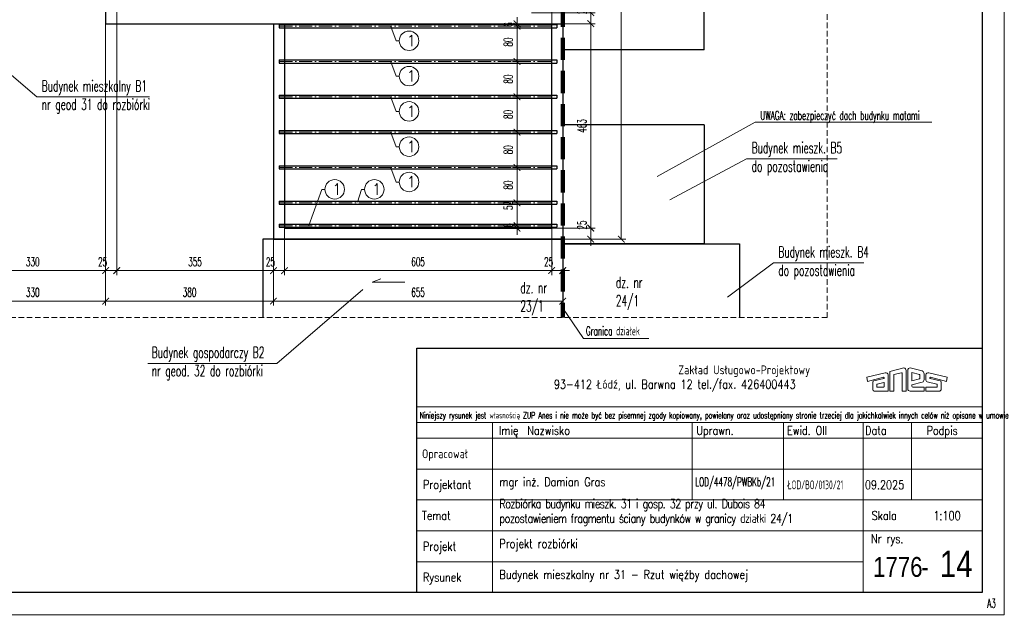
# Model space of a CAD drawing. Header units: millimetres. Extents: x 33311 to 435617, y -160714 to 185563.
# Tile 53 of 70: x 362348 to 384645, y -101237 to -87834. Entities that reach past the tile are written whole.
import ezdxf
from ezdxf.enums import TextEntityAlignment as Align

# ---------------------------------------------------------------- set-up
doc = ezdxf.new("R2010")
doc.units = ezdxf.units.MM
doc.header["$MEASUREMENT"] = 0
doc.linetypes.add('ACAD_ISO10W100', pattern=[18, 12, -3, 0, -3])
doc.linetypes.add('HIDDEN2', pattern=[0.1875, 0.125, -0.0625])
doc.layers.get('Defpoints').update_dxf_attribs({"lineweight": 0})
for name, color, linetype, lineweight in [('[ 02przekrój istn', 42, 'Continuous', 30), ('[ 05widok istn', 50, 'Continuous', 30), ('[ 17granica', 172, 'HIDDEN2', 100), ('[ 18oś główna', 202, 'ACAD_ISO10W100', 13), ('[ 20ucięcie', 8, 'HIDDEN2', 13), ('[ 22wymiarowanie', 8, 'Continuous', 13), ('[ 23kota odnośnik', 1, 'Continuous', 13), ('[ 24ramka cienka', 1, 'Continuous', 13), ('[ 25ramka gruba', 4, 'Continuous', 30), ('[035 średnia', 2, 'Continuous', 30), ('[opisy1', 7, 'Continuous', 13), ('[opisy2', 4, 'Continuous', 13), ('[opisy3', 2, 'Continuous', 30), ('[opisy4', 3, 'Continuous', 30), ('[opisy5', 6, 'Continuous', 53), ('[ramka cienka', 1, 'Continuous', 13), ('[ramka gruba', 4, 'Continuous', 30)]:
    doc.layers.add(name, color=color, linetype=linetype, lineweight=lineweight)
doc.styles.add('1.50d', font='simplex.shx', dxfattribs={"height": 250})
doc.styles.add('99.2', font='simplex.shx', dxfattribs={"width": 0.6, "height": 200})
doc.styles.add('99.3', font='simplex.shx', dxfattribs={"width": 0.6, "height": 250})
doc.styles.add('ROMANS', font='romans.shx', dxfattribs={"height": 0.2})
doc.styles.get("Standard").update_dxf_attribs({"font": 'arial.ttf'})
doc.styles.add('Style-Arial', font='arial.ttf')
doc.dimstyles.new('100cm', dxfattribs={"dimtxt": 200, "dimasz": 150, "dimexe": 100, "dimexo": 300, "dimgap": 100, "dimtad": 1, "dimdec": 0, "dimlfac": 0.1, "dimzin": 11, "dimtxsty": '99.2', "dimblk": 'ARCHTICK', "dimcen": 1.5, "dimclrd": 256, "dimclre": 256, "dimclrt": 4, "dimadec": 0, "dimazin": 0, "dimtfac": 0.75, "dimtdec": 0, "dimtix": 1, "dimtmove": 2, "dimatfit": 3, "dimfxl": 1, "dimtolj": 1, "dimtzin": 11, "dimlwd": -1, "dimlwe": -1, "dimarcsym": 0})

# ---------------------------------------------------------------- blocks, each defined once
blk = doc.blocks.new('_ArchTick')
at = {"color": 0, "linetype": 'ByBlock', "const_width": 0.15, "flags": 128}
blk.add_lwpolyline([(-0.5, -0.5), (0.5, 0.5)], dxfattribs=at)
blk = doc.blocks.new('*D508')
at = {"layer": '[ 22wymiarowanie', "transparency": 16777216}
for p, q in [((364295, -87486), (364295, -93619)), ((360995, -91034), (360995, -93619)), ((360995, -93519), (364295, -93519))]:
    blk.add_line(p, q, dxfattribs=at)
at = {"layer": 'Defpoints', "color": 0, "transparency": 16777216}
for p in [(364295, -87186), (360995, -90734), (364295, -93519)]:
    blk.add_point(p, dxfattribs=at)
at = {"layer": '[ 22wymiarowanie', "transparency": 16777216, "xscale": 150, "yscale": 150, "zscale": 150, "rotation": 180}
blk.add_blockref('_ArchTick', (360995, -93519), dxfattribs=at)
at = {"layer": '[ 22wymiarowanie', "transparency": 16777216, "xscale": 150, "yscale": 150, "zscale": 150}
blk.add_blockref('_ArchTick', (364295, -93519), dxfattribs=at)
at = {"layer": '[ 22wymiarowanie', "color": 4, "transparency": 16777216, "insert": (362645, -93319), "char_height": 200, "attachment_point": 5, "style": '99.2'}
blk.add_mtext('\\A1;\\H1x;\\W0.6;330', dxfattribs=at)
blk = doc.blocks.new('*D509')
at = {"layer": '[ 22wymiarowanie', "transparency": 16777216}
for p, q in [((364295, -87486), (364295, -93619)), ((364545, -87487), (364545, -93619)), ((364295, -93519), (364145, -93519)), ((364295, -93519), (364545, -93519)), ((364545, -93519), (364695, -93519))]:
    blk.add_line(p, q, dxfattribs=at)
at = {"layer": 'Defpoints', "color": 0, "transparency": 16777216}
for p in [(364295, -87186), (364545, -87187), (364545, -93519)]:
    blk.add_point(p, dxfattribs=at)
at = {"layer": '[ 22wymiarowanie', "transparency": 16777216, "xscale": 150, "yscale": 150, "zscale": 150}
blk.add_blockref('_ArchTick', (364295, -93519), dxfattribs=at)
at = {"layer": '[ 22wymiarowanie', "transparency": 16777216, "xscale": 150, "yscale": 150, "zscale": 150, "rotation": 180}
blk.add_blockref('_ArchTick', (364545, -93519), dxfattribs=at)
at = {"layer": '[ 22wymiarowanie', "color": 4, "transparency": 16777216, "insert": (364226, -93319), "char_height": 200, "attachment_point": 5, "style": '99.2'}
blk.add_mtext('\\A1;\\H1x;\\W0.6;25', dxfattribs=at)
blk = doc.blocks.new('*D510')
at = {"layer": '[ 22wymiarowanie', "transparency": 16777216}
for p, q in [((364545, -87487), (364545, -93619)), ((368095, -89226), (368095, -93619)), ((364545, -93519), (368095, -93519))]:
    blk.add_line(p, q, dxfattribs=at)
at = {"layer": 'Defpoints', "color": 0, "transparency": 16777216}
for p in [(364545, -87187), (368095, -88926), (368095, -93519)]:
    blk.add_point(p, dxfattribs=at)
at = {"layer": '[ 22wymiarowanie', "transparency": 16777216, "xscale": 150, "yscale": 150, "zscale": 150, "rotation": 180}
blk.add_blockref('_ArchTick', (364545, -93519), dxfattribs=at)
at = {"layer": '[ 22wymiarowanie', "transparency": 16777216, "xscale": 150, "yscale": 150, "zscale": 150}
blk.add_blockref('_ArchTick', (368095, -93519), dxfattribs=at)
at = {"layer": '[ 22wymiarowanie', "color": 4, "transparency": 16777216, "insert": (366320, -93319), "char_height": 200, "attachment_point": 5, "style": '99.2'}
blk.add_mtext('\\A1;\\H1x;\\W0.6;355', dxfattribs=at)
blk = doc.blocks.new('*D511')
at = {"layer": '[ 22wymiarowanie', "transparency": 16777216}
for p, q in [((368345, -89139), (368345, -93619)), ((368095, -89226), (368095, -93619)), ((368095, -93519), (367945, -93519)), ((368095, -93519), (368345, -93519)), ((368345, -93519), (368495, -93519))]:
    blk.add_line(p, q, dxfattribs=at)
at = {"layer": 'Defpoints', "color": 0, "transparency": 16777216}
for p in [(368095, -88926), (368345, -88839), (368345, -93519)]:
    blk.add_point(p, dxfattribs=at)
at = {"layer": '[ 22wymiarowanie', "transparency": 16777216, "xscale": 150, "yscale": 150, "zscale": 150}
blk.add_blockref('_ArchTick', (368095, -93519), dxfattribs=at)
at = {"layer": '[ 22wymiarowanie', "transparency": 16777216, "xscale": 150, "yscale": 150, "zscale": 150, "rotation": 180}
blk.add_blockref('_ArchTick', (368345, -93519), dxfattribs=at)
at = {"layer": '[ 22wymiarowanie', "color": 4, "transparency": 16777216, "insert": (368026, -93319), "char_height": 200, "attachment_point": 5, "style": '99.2'}
blk.add_mtext('\\A1;\\H1x;\\W0.6;25', dxfattribs=at)
blk = doc.blocks.new('*D512')
at = {"layer": '[ 22wymiarowanie', "transparency": 16777216}
for p, q in [((374395, -87349), (374395, -93619)), ((368345, -89139), (368345, -93619)), ((368345, -93519), (374395, -93519))]:
    blk.add_line(p, q, dxfattribs=at)
at = {"layer": 'Defpoints', "color": 0, "transparency": 16777216}
for p in [(374395, -87049), (368345, -88839), (374395, -93519)]:
    blk.add_point(p, dxfattribs=at)
at = {"layer": '[ 22wymiarowanie', "transparency": 16777216, "xscale": 150, "yscale": 150, "zscale": 150, "rotation": 180}
blk.add_blockref('_ArchTick', (368345, -93519), dxfattribs=at)
at = {"layer": '[ 22wymiarowanie', "transparency": 16777216, "xscale": 150, "yscale": 150, "zscale": 150}
blk.add_blockref('_ArchTick', (374395, -93519), dxfattribs=at)
at = {"layer": '[ 22wymiarowanie', "color": 4, "transparency": 16777216, "insert": (371370, -93319), "char_height": 200, "attachment_point": 5, "style": '99.2'}
blk.add_mtext('\\A1;\\H1x;\\W0.6;605', dxfattribs=at)
blk = doc.blocks.new('*D513')
at = {"layer": '[ 22wymiarowanie', "transparency": 16777216}
for p, q in [((374395, -87349), (374395, -93619)), ((374645, -87359), (374645, -93619)), ((374395, -93519), (374245, -93519)), ((374395, -93519), (374645, -93519)), ((374645, -93519), (374795, -93519))]:
    blk.add_line(p, q, dxfattribs=at)
at = {"layer": 'Defpoints', "color": 0, "transparency": 16777216}
for p in [(374395, -87049), (374645, -87059), (374645, -93519)]:
    blk.add_point(p, dxfattribs=at)
at = {"layer": '[ 22wymiarowanie', "transparency": 16777216, "xscale": 150, "yscale": 150, "zscale": 150}
blk.add_blockref('_ArchTick', (374395, -93519), dxfattribs=at)
at = {"layer": '[ 22wymiarowanie', "transparency": 16777216, "xscale": 150, "yscale": 150, "zscale": 150, "rotation": 180}
blk.add_blockref('_ArchTick', (374645, -93519), dxfattribs=at)
at = {"layer": '[ 22wymiarowanie', "color": 4, "transparency": 16777216, "insert": (374326, -93319), "char_height": 200, "attachment_point": 5, "style": '99.2'}
blk.add_mtext('\\A1;\\H1x;\\W0.6;25', dxfattribs=at)
blk = doc.blocks.new('*D515')
at = {"layer": '[ 22wymiarowanie', "transparency": 16777216}
for p, q in [((364295, -87226), (364295, -94311)), ((360995, -90124), (360995, -94311)), ((360995, -94211), (364295, -94211))]:
    blk.add_line(p, q, dxfattribs=at)
at = {"layer": 'Defpoints', "color": 0, "transparency": 16777216}
for p in [(364295, -86926), (360995, -89824), (364295, -94211)]:
    blk.add_point(p, dxfattribs=at)
at = {"layer": '[ 22wymiarowanie', "transparency": 16777216, "xscale": 150, "yscale": 150, "zscale": 150, "rotation": 180}
blk.add_blockref('_ArchTick', (360995, -94211), dxfattribs=at)
at = {"layer": '[ 22wymiarowanie', "transparency": 16777216, "xscale": 150, "yscale": 150, "zscale": 150}
blk.add_blockref('_ArchTick', (364295, -94211), dxfattribs=at)
at = {"layer": '[ 22wymiarowanie', "color": 4, "transparency": 16777216, "insert": (362645, -94011), "char_height": 200, "attachment_point": 5, "style": '99.2'}
blk.add_mtext('\\A1;\\H1x;\\W0.6;330', dxfattribs=at)
blk = doc.blocks.new('*D516')
at = {"layer": '[ 22wymiarowanie', "transparency": 16777216}
for p, q in [((364295, -87226), (364295, -94311)), ((368095, -90666), (368095, -94311)), ((364295, -94211), (368095, -94211))]:
    blk.add_line(p, q, dxfattribs=at)
at = {"layer": 'Defpoints', "color": 0, "transparency": 16777216}
for p in [(364295, -86926), (368095, -90366), (368095, -94211)]:
    blk.add_point(p, dxfattribs=at)
at = {"layer": '[ 22wymiarowanie', "transparency": 16777216, "xscale": 150, "yscale": 150, "zscale": 150, "rotation": 180}
blk.add_blockref('_ArchTick', (364295, -94211), dxfattribs=at)
at = {"layer": '[ 22wymiarowanie', "transparency": 16777216, "xscale": 150, "yscale": 150, "zscale": 150}
blk.add_blockref('_ArchTick', (368095, -94211), dxfattribs=at)
at = {"layer": '[ 22wymiarowanie', "color": 4, "transparency": 16777216, "insert": (366195, -94011), "char_height": 200, "attachment_point": 5, "style": '99.2'}
blk.add_mtext('\\A1;\\H1x;\\W0.6;380', dxfattribs=at)
blk = doc.blocks.new('*D517')
at = {"layer": '[ 22wymiarowanie', "transparency": 16777216}
for p, q in [((374645, -90244), (374645, -94311)), ((368095, -90666), (368095, -94311)), ((368095, -94211), (374645, -94211))]:
    blk.add_line(p, q, dxfattribs=at)
at = {"layer": 'Defpoints', "color": 0, "transparency": 16777216}
for p in [(374645, -89944), (368095, -90366), (374645, -94211)]:
    blk.add_point(p, dxfattribs=at)
at = {"layer": '[ 22wymiarowanie', "transparency": 16777216, "xscale": 150, "yscale": 150, "zscale": 150, "rotation": 180}
blk.add_blockref('_ArchTick', (368095, -94211), dxfattribs=at)
at = {"layer": '[ 22wymiarowanie', "transparency": 16777216, "xscale": 150, "yscale": 150, "zscale": 150}
blk.add_blockref('_ArchTick', (374645, -94211), dxfattribs=at)
at = {"layer": '[ 22wymiarowanie', "color": 4, "transparency": 16777216, "insert": (371370, -94011), "char_height": 200, "attachment_point": 5, "style": '99.2'}
blk.add_mtext('\\A1;\\H1x;\\W0.6;655', dxfattribs=at)
blk = doc.blocks.new('*D520')
at = {"layer": '[ 22wymiarowanie', "transparency": 16777216}
for p, q in [((375280, -87676), (375280, -87526)), ((373941, -87676), (375380, -87676)), ((375280, -87676), (375280, -87926)), ((373718, -87926), (375380, -87926)), ((375280, -87926), (375280, -88076))]:
    blk.add_line(p, q, dxfattribs=at)
at = {"layer": 'Defpoints', "color": 0, "transparency": 16777216}
for p in [(373641, -87676), (373418, -87926), (375280, -87926)]:
    blk.add_point(p, dxfattribs=at)
at = {"layer": '[ 22wymiarowanie', "transparency": 16777216, "xscale": 150, "yscale": 150, "zscale": 150}
for p, rotation in [((375280, -87676), 270), ((375280, -87926), 90)]:
    blk.add_blockref('_ArchTick', p, dxfattribs=dict(at, rotation=rotation))
at = {"layer": '[ 22wymiarowanie', "color": 4, "transparency": 16777216, "insert": (375080, -87608), "char_height": 200, "attachment_point": 5, "rotation": 90, "style": '99.2'}
blk.add_mtext('\\A1;\\H1x;\\W0.6;25', dxfattribs=at)
blk = doc.blocks.new('*D521')
at = {"layer": '[ 22wymiarowanie', "transparency": 16777216}
for p, q in [((373718, -87926), (375380, -87926)), ((375280, -87926), (375280, -92556)), ((373983, -92556), (375380, -92556))]:
    blk.add_line(p, q, dxfattribs=at)
at = {"layer": 'Defpoints', "color": 0, "transparency": 16777216}
for p in [(373418, -87926), (373683, -92556), (375280, -92556)]:
    blk.add_point(p, dxfattribs=at)
at = {"layer": '[ 22wymiarowanie', "transparency": 16777216, "xscale": 150, "yscale": 150, "zscale": 150}
for p, rotation in [((375280, -87926), 90), ((375280, -92556), 270)]:
    blk.add_blockref('_ArchTick', p, dxfattribs=dict(at, rotation=rotation))
at = {"layer": '[ 22wymiarowanie', "color": 4, "transparency": 16777216, "insert": (375080, -90241), "char_height": 200, "attachment_point": 5, "rotation": 90, "style": '99.2'}
blk.add_mtext('\\A1;\\H1x;\\W0.6;463', dxfattribs=at)
blk = doc.blocks.new('*D522')
at = {"layer": '[ 22wymiarowanie', "transparency": 16777216}
for p, q in [((375280, -92556), (375280, -92406)), ((373983, -92556), (375380, -92556)), ((375280, -92556), (375280, -92806)), ((373905, -92806), (375380, -92806)), ((375280, -92806), (375280, -92956))]:
    blk.add_line(p, q, dxfattribs=at)
at = {"layer": 'Defpoints', "color": 0, "transparency": 16777216}
for p in [(373683, -92556), (373605, -92806), (375280, -92806)]:
    blk.add_point(p, dxfattribs=at)
at = {"layer": '[ 22wymiarowanie', "transparency": 16777216, "xscale": 150, "yscale": 150, "zscale": 150}
for p, rotation in [((375280, -92556), 270), ((375280, -92806), 90)]:
    blk.add_blockref('_ArchTick', p, dxfattribs=dict(at, rotation=rotation))
at = {"layer": '[ 22wymiarowanie', "color": 4, "transparency": 16777216, "insert": (375080, -92488), "char_height": 200, "attachment_point": 5, "rotation": 90, "style": '99.2'}
blk.add_mtext('\\A1;\\H1x;\\W0.6;25', dxfattribs=at)
blk = doc.blocks.new('*D523')
at = {"layer": '[ 22wymiarowanie', "transparency": 16777216}
for p, q in [((373954, -75496), (376072, -75496)), ((375972, -92806), (375972, -75496)), ((374802, -92806), (376072, -92806))]:
    blk.add_line(p, q, dxfattribs=at)
at = {"layer": 'Defpoints', "color": 0, "transparency": 16777216}
for p in [(373654, -75496), (375972, -75496), (374502, -92806)]:
    blk.add_point(p, dxfattribs=at)
at = {"layer": '[ 22wymiarowanie', "transparency": 16777216, "xscale": 150, "yscale": 150, "zscale": 150}
for p, rotation in [((375972, -75496), 90), ((375972, -92806), 270)]:
    blk.add_blockref('_ArchTick', p, dxfattribs=dict(at, rotation=rotation))
at = {"layer": '[ 22wymiarowanie', "color": 4, "transparency": 16777216, "insert": (375772, -84151), "char_height": 200, "attachment_point": 5, "rotation": 90, "style": '99.2'}
blk.add_mtext('\\A1;\\H1x;\\W0.6;1731', dxfattribs=at)
blk = doc.blocks.new('*D664')
at = {"layer": '[ 22wymiarowanie', "transparency": 16777216}
for p, q in [((373610, -87926), (373610, -87776)), ((373575, -87926), (373710, -87926)), ((373575, -87981), (373710, -87981)), ((373610, -87926), (373610, -87981)), ((373610, -87981), (373610, -88131))]:
    blk.add_line(p, q, dxfattribs=at)
at = {"layer": 'Defpoints', "color": 0, "transparency": 16777216}
for p in [(373275, -87926), (373275, -87981), (373610, -87981)]:
    blk.add_point(p, dxfattribs=at)
at = {"layer": '[ 22wymiarowanie', "transparency": 16777216, "xscale": 150, "yscale": 150, "zscale": 150}
for p, rotation in [((373610, -87926), 270), ((373610, -87981), 90)]:
    blk.add_blockref('_ArchTick', p, dxfattribs=dict(at, rotation=rotation))
at = {"layer": '[ 22wymiarowanie', "color": 4, "transparency": 16777216, "insert": (373410, -87947), "char_height": 200, "attachment_point": 5, "rotation": 90, "style": '99.2'}
blk.add_mtext('\\A1;\\H1x;\\W0.6;6', dxfattribs=at)
blk = doc.blocks.new('*D665')
at = {"layer": '[ 22wymiarowanie', "transparency": 16777216}
for p, q in [((373575, -87981), (373710, -87981)), ((373610, -87981), (373610, -88781)), ((373741, -88781), (373510, -88781))]:
    blk.add_line(p, q, dxfattribs=at)
at = {"layer": 'Defpoints', "color": 0, "transparency": 16777216}
for p in [(373275, -87981), (373610, -88781), (374041, -88781)]:
    blk.add_point(p, dxfattribs=at)
at = {"layer": '[ 22wymiarowanie', "transparency": 16777216, "xscale": 150, "yscale": 150, "zscale": 150}
for p, rotation in [((373610, -87981), 90), ((373610, -88781), 270)]:
    blk.add_blockref('_ArchTick', p, dxfattribs=dict(at, rotation=rotation))
at = {"layer": '[ 22wymiarowanie', "color": 4, "transparency": 16777216, "insert": (373410, -88341), "char_height": 200, "attachment_point": 5, "rotation": 90, "style": '99.2'}
blk.add_mtext('\\A1;\\H1x;\\W0.6;80', dxfattribs=at)
blk = doc.blocks.new('*D666')
at = {"layer": '[ 22wymiarowanie', "transparency": 16777216}
for p, q in [((373741, -88781), (373510, -88781)), ((373610, -88781), (373610, -89581)), ((373780, -89581), (373510, -89581))]:
    blk.add_line(p, q, dxfattribs=at)
at = {"layer": 'Defpoints', "color": 0, "transparency": 16777216}
for p in [(374041, -88781), (373610, -89581), (374080, -89581)]:
    blk.add_point(p, dxfattribs=at)
at = {"layer": '[ 22wymiarowanie', "transparency": 16777216, "xscale": 150, "yscale": 150, "zscale": 150}
for p, rotation in [((373610, -88781), 90), ((373610, -89581), 270)]:
    blk.add_blockref('_ArchTick', p, dxfattribs=dict(at, rotation=rotation))
at = {"layer": '[ 22wymiarowanie', "color": 4, "transparency": 16777216, "insert": (373410, -89181), "char_height": 200, "attachment_point": 5, "rotation": 90, "style": '99.2'}
blk.add_mtext('\\A1;\\H1x;\\W0.6;80', dxfattribs=at)
blk = doc.blocks.new('*D667')
at = {"layer": '[ 22wymiarowanie', "transparency": 16777216}
for p, q in [((373780, -89581), (373510, -89581)), ((373610, -89581), (373610, -90381)), ((373923, -90381), (373510, -90381))]:
    blk.add_line(p, q, dxfattribs=at)
at = {"layer": 'Defpoints', "color": 0, "transparency": 16777216}
for p in [(374080, -89581), (373610, -90381), (374223, -90381)]:
    blk.add_point(p, dxfattribs=at)
at = {"layer": '[ 22wymiarowanie', "transparency": 16777216, "xscale": 150, "yscale": 150, "zscale": 150}
for p, rotation in [((373610, -89581), 90), ((373610, -90381), 270)]:
    blk.add_blockref('_ArchTick', p, dxfattribs=dict(at, rotation=rotation))
at = {"layer": '[ 22wymiarowanie', "color": 4, "transparency": 16777216, "insert": (373410, -89981), "char_height": 200, "attachment_point": 5, "rotation": 90, "style": '99.2'}
blk.add_mtext('\\A1;\\H1x;\\W0.6;80', dxfattribs=at)
blk = doc.blocks.new('*D668')
at = {"layer": '[ 22wymiarowanie', "transparency": 16777216}
for p, q in [((373923, -90381), (373510, -90381)), ((373610, -90381), (373610, -91181)), ((373892, -91181), (373510, -91181))]:
    blk.add_line(p, q, dxfattribs=at)
at = {"layer": 'Defpoints', "color": 0, "transparency": 16777216}
for p in [(374223, -90381), (373610, -91181), (374192, -91181)]:
    blk.add_point(p, dxfattribs=at)
at = {"layer": '[ 22wymiarowanie', "transparency": 16777216, "xscale": 150, "yscale": 150, "zscale": 150}
for p, rotation in [((373610, -90381), 90), ((373610, -91181), 270)]:
    blk.add_blockref('_ArchTick', p, dxfattribs=dict(at, rotation=rotation))
at = {"layer": '[ 22wymiarowanie', "color": 4, "transparency": 16777216, "insert": (373410, -90781), "char_height": 200, "attachment_point": 5, "rotation": 90, "style": '99.2'}
blk.add_mtext('\\A1;\\H1x;\\W0.6;80', dxfattribs=at)
blk = doc.blocks.new('*D669')
at = {"layer": '[ 22wymiarowanie', "transparency": 16777216}
for p, q in [((373892, -91181), (373510, -91181)), ((373610, -91181), (373610, -91981)), ((373868, -91981), (373510, -91981))]:
    blk.add_line(p, q, dxfattribs=at)
at = {"layer": 'Defpoints', "color": 0, "transparency": 16777216}
for p in [(374192, -91181), (373610, -91981), (374168, -91981)]:
    blk.add_point(p, dxfattribs=at)
at = {"layer": '[ 22wymiarowanie', "transparency": 16777216, "xscale": 150, "yscale": 150, "zscale": 150}
for p, rotation in [((373610, -91181), 90), ((373610, -91981), 270)]:
    blk.add_blockref('_ArchTick', p, dxfattribs=dict(at, rotation=rotation))
at = {"layer": '[ 22wymiarowanie', "color": 4, "transparency": 16777216, "insert": (373410, -91581), "char_height": 200, "attachment_point": 5, "rotation": 90, "style": '99.2'}
blk.add_mtext('\\A1;\\H1x;\\W0.6;80', dxfattribs=at)
blk = doc.blocks.new('*D670')
at = {"layer": '[ 22wymiarowanie', "transparency": 16777216}
for p, q in [((373868, -91981), (373510, -91981)), ((373610, -91981), (373610, -92501)), ((373895, -92501), (373510, -92501))]:
    blk.add_line(p, q, dxfattribs=at)
at = {"layer": 'Defpoints', "color": 0, "transparency": 16777216}
for p in [(374168, -91981), (373610, -92501), (374195, -92501)]:
    blk.add_point(p, dxfattribs=at)
at = {"layer": '[ 22wymiarowanie', "transparency": 16777216, "xscale": 150, "yscale": 150, "zscale": 150}
for p, rotation in [((373610, -91981), 90), ((373610, -92501), 270)]:
    blk.add_blockref('_ArchTick', p, dxfattribs=dict(at, rotation=rotation))
at = {"layer": '[ 22wymiarowanie', "color": 4, "transparency": 16777216, "insert": (373410, -92041), "char_height": 200, "attachment_point": 5, "rotation": 90, "style": '99.2'}
blk.add_mtext('\\A1;\\H1x;\\W0.6;52', dxfattribs=at)
blk = doc.blocks.new('*D671')
at = {"layer": '[ 22wymiarowanie', "transparency": 16777216}
for p, q in [((373895, -92501), (373510, -92501)), ((373610, -92501), (373610, -92351)), ((373610, -92501), (373610, -92556)), ((373855, -92556), (373510, -92556)), ((373610, -92556), (373610, -92706))]:
    blk.add_line(p, q, dxfattribs=at)
at = {"layer": 'Defpoints', "color": 0, "transparency": 16777216}
for p in [(374195, -92501), (373610, -92556), (374155, -92556)]:
    blk.add_point(p, dxfattribs=at)
at = {"layer": '[ 22wymiarowanie', "transparency": 16777216, "xscale": 150, "yscale": 150, "zscale": 150}
for p, rotation in [((373610, -92501), 270), ((373610, -92556), 90)]:
    blk.add_blockref('_ArchTick', p, dxfattribs=dict(at, rotation=rotation))
at = {"layer": '[ 22wymiarowanie', "color": 4, "transparency": 16777216, "insert": (373410, -92498), "char_height": 200, "attachment_point": 5, "rotation": 90, "style": '99.2'}
blk.add_mtext('\\A1;\\H1x;\\W0.6;6', dxfattribs=at)
blk = doc.blocks.new('tabela bez spr 2021_1')
at = {"layer": '[opisy2'}
for p, q in [((132.83, -25.09), (136, -24.3)), ((140.18, -24.99), (137.44, -24.3)), ((127.59, -26.43), (131.79, -25.38)), ((127.59, -26.43), (127.75, -27.34)), ((127.75, -27.34), (131.42, -26.43)), ((131.47, -26.67), (129.2, -27.23)), ((132.46, -25.87), (132.46, -26.94)), ((132.83, -29.57), (132.83, -25.09)), ((133.75, -25.81), (135.44, -25.39)), ((133.75, -29.57), (133.75, -25.81)), ((135.6, -25.57), (135.6, -29.57)), ((136.52, -24.87), (136.52, -29.57)), ((136.89, -29.06), (136.89, -24.82)), ((137.81, -27.2), (137.81, -25.35)), ((139.54, -25.78), (137.81, -25.35)), ((139.66, -25.95), (139.66, -26.6)), ((140.58, -25.6), (140.58, -26.94)), ((140.96, -25.87), (140.96, -26.94)), ((145.84, -26.43), (141.63, -25.38)), ((141.96, -26.67), (144.22, -27.23)), ((145.68, -27.34), (142.01, -26.43)), ((145.84, -26.43), (145.68, -27.34)), ((128.96, -27.51), (128.96, -29.1)), ((129.88, -28.07), (129.88, -28.58)), ((131.46, -27.62), (129.94, -28)), ((129.96, -28.65), (131.46, -28.65)), ((131.54, -28.57), (131.54, -27.69)), ((132.46, -29.57), (132.46, -26.94)), ((139.54, -26.77), (137.81, -27.2)), ((140.18, -27.56), (137.81, -28.15)), ((137.81, -28.43), (137.81, -28.15)), ((140.58, -28.65), (138.04, -28.65)), ((140.58, -28.65), (140.58, -29.57)), ((140.96, -29.57), (140.96, -28.65)), ((143.47, -28.65), (140.96, -28.65)), ((141.3, -27.45), (143.48, -28)), ((143.54, -28.07), (143.54, -28.57)), ((144.47, -27.51), (144.47, -29.09)), ((129.4, -29.57), (132.46, -29.57)), ((133.75, -29.57), (132.83, -29.57)), ((136.52, -29.57), (135.6, -29.57)), ((140.58, -29.57), (137.41, -29.57)), ((143.98, -29.57), (140.96, -29.57))]:
    blk.add_line(p, q, dxfattribs=at)
for centre, radius, start, end in [((135.98, -24.84), 0.543, 356.9861, 87.5158), ((137.43, -24.84), 0.543, 89.6601, 183.0139), ((131.42, -26.55), 0.125, 293.4567, 88.5217), ((131.89, -25.95), 0.573, 7.5229, 99.9962), ((135.44, -25.55), 0.161, 353.6731, 90.0449), ((139.45, -25.97), 0.209, 5.6607, 65.2868), ((139.4, -26.55), 0.264, 301.3304, 347.7221), ((139.9, -25.61), 0.685, 359.5002, 65.6108), ((141.53, -25.95), 0.573, 80.0038, 172.4771), ((142.01, -26.55), 0.125, 91.4783, 246.5433), ((129.3, -27.56), 0.341, 106.0489, 172.1193), ((129.99, -28.09), 0.104, 113.2683, 168.7778), ((129.99, -28.55), 0.104, 191.2222, 254.218), ((131.47, -27.69), 0.0711, 357.5438, 94.4598), ((131.43, -28.55), 0.104, 285.782, 348.7778), ((138.05, -28.41), 0.237, 185.1133, 273.2773), ((139.9, -26.94), 0.682, 294.2445, 0.3127), ((141.5, -26.96), 0.532, 177.7189, 248.0928), ((143.44, -28.55), 0.104, 285.782, 348.7778), ((143.44, -28.09), 0.104, 11.2222, 66.7317), ((144.13, -27.56), 0.341, 7.8807, 73.9511), ((129.42, -29.11), 0.463, 177.9182, 272.4415), ((137.43, -29.03), 0.543, 183.0139, 267.5158), ((144, -29.11), 0.463, 267.5585, 2.0818)]:
    blk.add_arc(centre, radius, start, end, dxfattribs=at)
at = {"layer": '[ramka cienka'}
for p, q in [((25.85, -33.08), (153.85, -33.08)), ((25.75, -36.7), (153.75, -36.7)), ((42.85, -36.7), (42.85, -75.2)), ((88.06, -54.2), (88.06, -36.7)), ((108.78, -54.2), (108.78, -36.7)), ((126.78, -75.2), (126.78, -36.7)), ((137.75, -54.2), (137.75, -36.7)), ((25.75, -40.2), (153.75, -40.2)), ((25.75, -47.2), (153.75, -47.2)), ((25.75, -54.2), (153.75, -54.2)), ((25.75, -54.2), (153.75, -54.2)), ((25.75, -61.2), (153.75, -61.2)), ((25.75, -68.2), (126.78, -68.2))]:
    blk.add_line(p, q, dxfattribs=at)
at = {"layer": '[ramka gruba'}
blk.add_3dface([(25.75, -19.79), (153.75, -19.79), (153.75, -75.2), (25.75, -75.2)], dxfattribs=at)
at = {"layer": '[opisy1', "linetype": 'Continuous', "style": 'ROMANS', "width": 0.6}
blk.add_text('Niniejszy rysunek jest własnością ZUP Anes i nie może być bez pisemnej zgody kopiowany, powielany oraz udostępniany stronie trzeciej dla jakichkolwiek innych celów niż opisane w umowie', height=1.4, dxfattribs=at).set_placement((26.37, -35.74))
at = {"layer": '[opisy2', "linetype": 'Continuous', "style": 'ROMANS', "width": 0.8}
for s, p in [('Zakład Usługowo-Projektowy', (84.93, -25.74)), ('93-412 Łódź, ul. Barwna 12 tel./fax. 426400443', (56.75, -29.01)), ('Imię', (44.32, -39.48)), (' Nazwisko', (49.63, -39.48)), ('Uprawn.', (88.99, -39.48)), ('Ewid. OII', (109.57, -39.48)), ('Data', (127.24, -39.48)), ('Podpis', (141.15, -39.48)), ('Opracował', (26.89, -44.75)), ('Projektant', (27.1, -51.72)), ('Temat', (26.89, -58.75)), ('Skala', (128.73, -58.75)), ('Nr rys.', (128.58, -63.99)), ('Projekt', (27.1, -65.72)), ('Rysunek', (27.1, -72.72))]:
    blk.add_text(s, height=2, dxfattribs=at).set_placement(p)
at = {"layer": '[opisy4', "linetype": 'Continuous', "style": 'Style-Arial', "width": 0.8}
blk.add_text('-', height=4.5, dxfattribs=at).set_placement((139.97, -71.61))

msp = doc.modelspace()

# ---------------------------------------------------------------- linework, layer by layer
at = {"layer": '[ 02przekrój istn'}
for p, q in [((374644.54, -75495.92), (374644.54, -92805.92)), ((364294.54, -85925.92), (364294.54, -87925.92)), ((364294.54, -87925.92), (374644.54, -87925.92)), ((368094.54, -87925.92), (368094.54, -92805.92)), ((368344.54, -87925.92), (368344.54, -92555.92)), ((374394.54, -87925.92), (374394.54, -92555.92)), ((368344.54, -92555.92), (374394.54, -92555.92)), ((368094.54, -92805.92), (374644.54, -92805.92))]:
    msp.add_line(p, q, dxfattribs=at)
at = {"layer": '[ 05widok istn'}
for p, q in [((368224.54, -87945.92), (374514.54, -87945.92)), ((368224.54, -87945.92), (368224.54, -88015.92)), ((368224.54, -88015.92), (374514.54, -88015.92)), ((374514.54, -87945.92), (374514.54, -88015.92)), ((368224.54, -88745.92), (374514.54, -88745.92)), ((368224.54, -88745.92), (368224.54, -88815.92)), ((368224.54, -88815.92), (374514.54, -88815.92)), ((374514.54, -88745.92), (374514.54, -88815.92)), ((368224.54, -89545.92), (374514.54, -89545.92)), ((368224.54, -89545.92), (368224.54, -89615.92)), ((368224.54, -89615.92), (374514.54, -89615.92)), ((374514.54, -89545.92), (374514.54, -89615.92)), ((368224.54, -90345.92), (374514.54, -90345.92)), ((368224.54, -90345.92), (368224.54, -90415.92)), ((368224.54, -90415.92), (374514.54, -90415.92)), ((374514.54, -90345.92), (374514.54, -90415.92)), ((368224.54, -91145.92), (374514.54, -91145.92)), ((368224.54, -91145.92), (368224.54, -91215.92)), ((374514.54, -91145.92), (374514.54, -91215.92)), ((368224.54, -91215.92), (374514.54, -91215.92)), ((368224.54, -91945.92), (374514.54, -91945.92)), ((368224.54, -91945.92), (368224.54, -92015.92)), ((368224.54, -92015.92), (374514.54, -92015.92)), ((374514.54, -91945.92), (374514.54, -92015.92)), ((368224.54, -92465.92), (374514.54, -92465.92)), ((368224.54, -92465.92), (368224.54, -92535.92)), ((374514.54, -92465.92), (374514.54, -92535.92)), ((368224.54, -92535.92), (374514.54, -92535.92))]:
    msp.add_line(p, q, dxfattribs=at)
at = {"layer": '[ 05widok istn', "linetype": 'Continuous'}
for p, q in [((367854.54, -92805.92), (367854.54, -94581.08)), ((374644.54, -92805.92), (367854.54, -92805.92)), ((374644.54, -92805.92), (374644.54, -94581.08))]:
    msp.add_line(p, q, dxfattribs=at)
at = {"layer": '[ 17granica', "ltscale": 4000, "elevation": 0}
msp.add_lwpolyline([(352623.62, -94581.08), (352714.54, -92355.92), (352714.54, -76755.92), (353817.87, -75495.92), (374644.54, -75495.92), (374644.54, -94581.08)], dxfattribs=at)
at = {"layer": '[ 18oś główna', "color": 204, "linetype": 'ACAD_ISO10W100', "ltscale": 25}
for p, q in [((368224.54, -87980.92), (374514.54, -87980.92)), ((368224.54, -88780.92), (374514.54, -88780.92)), ((368224.54, -89580.92), (374514.54, -89580.92)), ((368224.54, -90380.92), (374514.54, -90380.92)), ((368224.54, -91180.92), (374514.54, -91180.92)), ((368224.54, -91980.92), (374514.54, -91980.92)), ((368224.54, -92500.92), (374514.54, -92500.92))]:
    msp.add_line(p, q, dxfattribs=at)
at = {"layer": '[ 20ucięcie', "linetype": 'HIDDEN2', "ltscale": 1000}
for p, q in [((380633.95, -73462.83), (380633.95, -94581.08)), ((380633.95, -94581.08), (350209.55, -94581.08))]:
    msp.add_line(p, q, dxfattribs=at)
at = {"layer": '[ 23kota odnośnik'}
for p, q in [((370871.39, -88311.86), (370755.63, -87992.1)), ((370944.7, -88311.86), (370871.39, -88311.86)), ((370871.39, -89111.86), (370755.63, -88792.1)), ((370944.7, -89111.86), (370871.39, -89111.86)), ((370871.39, -89911.86), (370755.63, -89592.1)), ((370944.7, -89911.86), (370871.39, -89911.86)), ((370871.39, -90711.86), (370755.63, -90392.1)), ((370944.7, -90711.86), (370871.39, -90711.86)), ((370871.39, -91511.86), (370755.63, -91192.1)), ((370944.7, -91511.86), (370871.39, -91511.86)), ((369188.54, -91678.27), (368892.69, -92496.06)), ((369261.85, -91678.27), (369188.54, -91678.27)), ((370085.91, -91678.27), (369998.49, -91967.16)), ((370159.22, -91678.27), (370085.91, -91678.27)), ((370327.34, -93782.1), (370526.05, -93707.32)), ((371072, -93782.1), (370327.34, -93782.1))]:
    msp.add_line(p, q, dxfattribs=at)
at = {"layer": '[ 23kota odnośnik', "extrusion": (-3.93228e-17, 0.997989, 0.063383), "elevation": -86980.67, "flags": 128}
msp.add_lwpolyline([(-365288.71, 43823.31), (-362734.13, 43823.31), (-359907.57, 5524.22)], dxfattribs=at)
at = {"layer": '[ 23kota odnośnik', "flags": 128}
for points, elevation in [([(383002.91, -90158.74), (379002.91, -90158.74), (376784.71, -91385.79)], 38222.08), ([(376594.62, -95054.6), (375115.6, -95054.6), (374644.54, -94368.78)], 0)]:
    msp.add_lwpolyline(points, dxfattribs=dict(at, elevation=elevation))
at = {"layer": '[ 23kota odnośnik', "extrusion": (-2.8643e-18, 0.997989, 0.063383), "elevation": -88379.41, "flags": 128}
msp.add_lwpolyline([(-380859.46, 43912.14), (-378809.45, 43912.14), (-377072.18, 58537.72)], dxfattribs=at)
at = {"layer": '[ 23kota odnośnik', "extrusion": (0, 0.997989, 0.063383), "elevation": -90733.7, "flags": 128}
msp.add_lwpolyline([(-381464.5, 44061.67), (-379414.49, 44061.67), (-378379.85, 56267.59)], dxfattribs=at)
at = {"layer": '[ 23kota odnośnik', "extrusion": (3.56253e-17, 0.997989, 0.063383), "elevation": -93005.77, "flags": 128}
msp.add_lwpolyline([(-365247.43, 44205.97), (-368167.9, 44205.97), (-370117.25, 17792.81)], dxfattribs=at)
at = {"layer": '[ 23kota odnośnik'}
for centre in [(371165.03, -88311.86), (371165.03, -89111.86), (371165.03, -89911.86), (371165.03, -90711.86), (371165.03, -91511.86), (369482.17, -91678.27), (370379.55, -91678.27)]:
    msp.add_circle(centre, 220.32, dxfattribs=at)
at = {"layer": '[ 24ramka cienka', "ltscale": 2}
msp.add_3dface([(384644.54, -101313.79), (342644.54, -101313.79), (342644.54, -71613.79), (384644.54, -71613.79)], dxfattribs=at)
at = {"layer": '[ 25ramka gruba', "ltscale": 2}
for p, q in [((371344.54, -95272.83), (384144.54, -95272.83)), ((371344.54, -100813.79), (371344.54, -95272.83)), ((371344.54, -95272.83), (384144.54, -95272.83))]:
    msp.add_line(p, q, dxfattribs=at)
at = {"layer": '[ 25ramka gruba'}
for p, q in [((371344.54, -95272.83), (384144.54, -95272.83)), ((371344.54, -100813.79), (371344.54, -95272.83))]:
    msp.add_line(p, q, dxfattribs=at)
at = {"layer": '[ 25ramka gruba', "ltscale": 2}
for points in [[(345144.54, -72113.79), (384144.54, -72113.79), (384144.54, -100813.79), (345144.54, -100813.79)], [(384144.54, -100813.79), (345144.54, -100813.79), (345144.54, -72113.79), (384144.54, -72113.79)]]:
    msp.add_3dface(points, dxfattribs=at)
at = {"layer": '[035 średnia', "linetype": 'Continuous'}
for p, q in [((377844.54, -88515.92), (377844.54, -81865.92)), ((377844.54, -88515.92), (374644.54, -88515.92)), ((377844.54, -90215.92), (374644.54, -90215.92)), ((377844.54, -90215.92), (377844.54, -92915.92)), ((377844.54, -92915.92), (374644.54, -92915.92)), ((374644.54, -92915.92), (378644.54, -92915.92)), ((378644.54, -92915.92), (378644.54, -94581.08))]:
    msp.add_line(p, q, dxfattribs=at)

# ---------------------------------------------------------------- block references
at = {"layer": '[ramka gruba', "ltscale": 100, "xscale": 100, "yscale": 100, "zscale": 100}
msp.add_blockref('tabela bez spr 2021_1', (368769.22, -93293.36), dxfattribs=at)

# ---------------------------------------------------------------- texts
at = {"layer": '[opisy2', "linetype": 'Continuous', "style": '99.2', "width": 0.6}
msp.add_text('A3', height=200, dxfattribs=at).set_placement((384258.28, -100957.43), align=Align.TOP_LEFT)
at = {"layer": '[opisy2', "linetype": 'Continuous', "char_height": 250, "width": 205.9874, "attachment_point": 1, "style": '1.50d'}
for insert in [(371112.5, -88182.33), (371112.5, -88982.33), (371112.5, -89782.33), (371112.5, -90582.33), (371112.5, -91382.33), (369429.65, -91548.75), (370327.03, -91548.75)]:
    msp.add_mtext('1', dxfattribs=dict(at, insert=insert))
at = {"layer": '[opisy2', "linetype": 'Continuous', "char_height": 200}
for s, insert, attachment_point, style in [('\\pt1800;\\H1x;\\W0.6;UWAGA: zabezpieczyć dach budynku matami', (379117.66, -89904.28, 38222.08), 1, '99.2'), ('\\H1x;\\W0.6;Granica działek', (375169.33, -94785.75), 1, '99.2'), ('\\H1x;\\W0.6;LOD/4478/PWBKb/21', (377646.99, -98471.6), 7, 'ROMANS'), ('\\H1x;\\W0.6;ŁOD/BO/0130/21', (379736.51, -98471.6), 7, 'ROMANS'), ('\\H1x;\\W0.8;09.2025', (381486.61, -98471.6), 7, 'ROMANS')]:
    msp.add_mtext(s, dxfattribs=dict(at, insert=insert, attachment_point=attachment_point, style=style))
at = {"layer": '[opisy3', "linetype": 'Continuous'}
for s, insert, char_height, attachment_point, style in [('\\H1x;\\W0.6;Budynek mieszkalny B1\\Pnr geod 31 do rozbiórki', (362846.49, -89209.98, 38222.08), 250, 1, '99.3'), ('\\H1x;\\W0.6;Budynek mieszk. B5 \\Pdo pozostawienia', (378921.81, -90611.53, 38222.08), 250, 1, '99.3'), ('\\H1x;\\W0.6;Budynek mieszk. B4\\Pdo pozostawienia', (379526.85, -92970.57, 38222.08), 250, 1, '99.3'), ('\\H1x;\\W0.6;dz. nr \\P24/1', (375847.81, -93660.64, 38222.08), 250, 1, '99.3'), ('\\H1x;\\W0.6;dz. nr \\P23/1', (373685.84, -93780.57, 38222.08), 250, 1, '99.3'), ('\\H1x;\\W0.6;Budynek gospodarczy B2 \\Pnr geod. 32 do rozbiórki', (365338.03, -95247.21, 38222.08), 250, 1, '99.3'), ('\\H1x;\\W0.8;mgr inż. Damian Gras', (373212.07, -98471.6), 200, 7, 'ROMANS'), ('\\H1x;\\W0.8;1:100', (383037.73, -99171.6), 200, 7, 'ROMANS'), ('\\H1x;\\W0.8;Projekt rozbiórki', (373212.07, -99871.6), 200, 7, 'ROMANS'), ('\\H1x;\\W0.8;Budynek mieszkalny nr 31 - Rzut więźby dachowej', (373212.07, -100571.6), 200, 7, 'ROMANS')]:
    msp.add_mtext(s, dxfattribs=dict(at, insert=insert, char_height=char_height, attachment_point=attachment_point, style=style))
at = {"layer": '[opisy3', "linetype": 'Continuous', "insert": (373212.07, -99299.66), "char_height": 200, "width": 8200, "attachment_point": 7, "style": 'ROMANS'}
msp.add_mtext('\\H1x;\\W0.8;\\T0.900;Rozbiórka budynku mieszk. 31 i gosp. 32 przy ul. Dubois 84 pozostawieniem fragmentu ściany budynków w granicy działki 24/1', dxfattribs=at)
at = {"layer": '[opisy4', "linetype": 'Continuous', "insert": (382792.32, -100462.99), "char_height": 450, "attachment_point": 9}
msp.add_mtext('\\H1x;\\W0.8;1776', dxfattribs=at)
at = {"layer": '[opisy5', "linetype": 'Continuous', "insert": (383182.7, -100462.99), "char_height": 600, "attachment_point": 7}
msp.add_mtext('\\H1x;\\W0.8;14', dxfattribs=at)

# ---------------------------------------------------------------- dimensions: what is measured, and where the dimension line sits
at = {"layer": '[ 22wymiarowanie'}
for base, p1, p2, angle, picture, middle in [((375972.06, -75495.92), (374502.37, -92805.92), (373654.1, -75495.92), 90, '*D523', (375772.06, -84150.92)), ((375280.15, -92555.92), (373417.58, -87925.92), (373682.78, -92555.92), 270, '*D521', (375080.15, -90240.92)), ((373610.45, -89580.92), (374040.88, -88780.92), (374079.7, -89580.92), 270, '*D666', (373410.45, -89180.92)), ((373610.45, -90380.92), (374079.7, -89580.92), (374223.25, -90380.92), 270, '*D667', (373410.45, -89980.92)), ((373610.45, -91180.92), (374223.25, -90380.92), (374191.95, -91180.92), 270, '*D668', (373410.45, -90780.92)), ((373610.45, -91980.92), (374191.95, -91180.92), (374168.07, -91980.92), 270, '*D669', (373410.45, -91580.92))]:
    dim = msp.add_linear_dim(base=base, p1=p1, p2=p2, angle=angle, text='\\H1x;\\W0.6;<>', dimstyle='100cm', override={"dimatfit": 1}, dxfattribs=at)
    dim.commit()
    dim.dimension.update_dxf_attribs({"geometry": picture, "text_midpoint": middle})
for base, p1, p2, picture, middle in [((364294.54, -94211.16), (360994.54, -89824.36), (364294.54, -86925.92), '*D515', (362644.54, -94011.16)), ((368094.54, -94211.16), (364294.54, -86925.92), (368094.54, -90365.92), '*D516', (366194.54, -94011.16)), ((374394.54, -93519.25), (368344.54, -88838.62), (374394.54, -87048.83), '*D512', (371369.54, -93319.25)), ((364294.54, -93519.25), (360994.54, -90733.98), (364294.54, -87186.4), '*D508', (362644.54, -93319.25)), ((368094.54, -93519.25), (364544.54, -87187.15), (368094.54, -88925.94), '*D510', (366319.54, -93319.25)), ((374644.54, -94211.16), (368094.54, -90365.92), (374644.54, -89943.95), '*D517', (371369.54, -94011.16))]:
    dim = msp.add_linear_dim(base=base, p1=p1, p2=p2, text='\\H1x;\\W0.6;<>', dimstyle='100cm', override={"dimatfit": 1}, dxfattribs=at)
    dim.commit()
    dim.dimension.update_dxf_attribs({"geometry": picture, "text_midpoint": middle})
for base, p1, p2, picture, middle in [((374644.54, -93519.25), (374394.54, -87048.83), (374644.54, -87059.28), '*D513', (374326.2, -93319.25)), ((364544.54, -93519.25), (364294.54, -87186.4), (364544.54, -87187.15), '*D509', (364226.2, -93319.25)), ((368344.54, -93519.25), (368094.54, -88925.94), (368344.54, -88838.62), '*D511', (368026.2, -93319.25))]:
    dim = msp.add_linear_dim(base=base, p1=p1, p2=p2, text='\\H1x;\\W0.6;<>', dimstyle='100cm', override={"dimatfit": 1}, dxfattribs=at)
    dim.commit()
    dim.dimension.update_dxf_attribs({"geometry": picture, "text_midpoint": middle, "dimtype": 160})
for base, p1, p2, picture, middle in [((375280.15, -87925.92), (373641.16, -87675.92), (373417.58, -87925.92), '*D520', (375080.15, -87607.59)), ((373610.45106311, -87980.92136159), (373274.83290287, -87925.92136159), (373274.83290287, -87980.92136159), '*D664', (373410.45106311, -87946.60731573)), ((373610.45, -88780.92), (373274.83, -87980.92), (374040.88, -88780.92), '*D665', (373410.45, -88341.1)), ((373610.45, -92500.92), (374168.07, -91980.92), (374195.24, -92500.92), '*D670', (373410.45, -92041.25)), ((373610.45106311, -92555.92136159), (374195.23891934, -92500.92136159), (374155.13865722, -92555.92136159), '*D671', (373410.45106311, -92497.8261235)), ((375280.15, -92805.92), (373682.78, -92555.92), (373604.72, -92805.92), '*D522', (375080.15, -92487.59))]:
    dim = msp.add_linear_dim(base=base, p1=p1, p2=p2, angle=270, text='\\H1x;\\W0.6;<>', dimstyle='100cm', override={"dimatfit": 1}, dxfattribs=at)
    dim.commit()
    dim.dimension.update_dxf_attribs({"geometry": picture, "text_midpoint": middle, "dimtype": 160})

doc.saveas('drawing.dxf')
